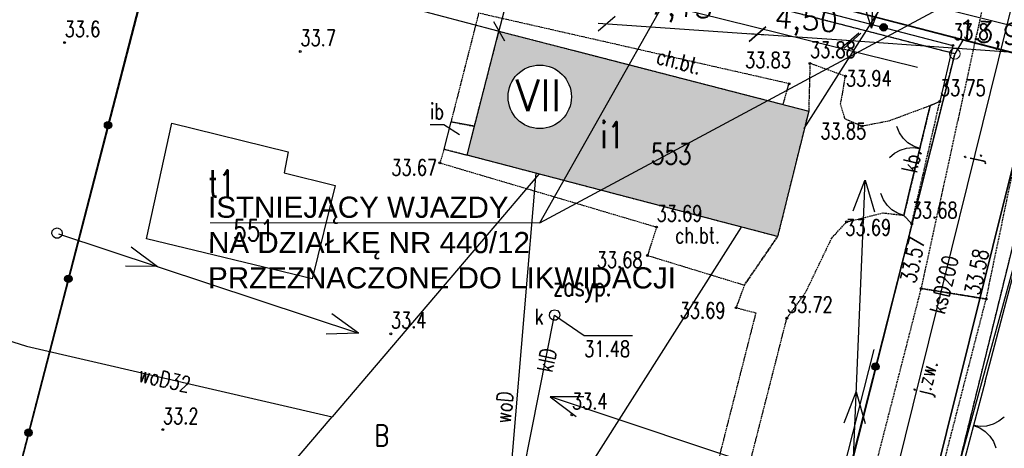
# Model space of a CAD drawing. Header units: inches. Extents: x 6268 to 12323, y 5221 to 42059.
# Tile 8 of 98: x 8095 to 9026, y 5803 to 6208. Entities that reach past the tile are written whole.
import ezdxf
from ezdxf.enums import TextEntityAlignment as Align

# ---------------------------------------------------------------- set-up
doc = ezdxf.new("R2010")
doc.units = ezdxf.units.IN
doc.header["$MEASUREMENT"] = 0
for name, pattern in [('1', [0]), ('2', [1.5, 1, -0.5]), ('423', [2, 1.5, -0.5]), ('424', [1.5, 1, -0.5]), ('901', [0])]:
    doc.linetypes.add(name, pattern=pattern)
doc.layers.get('Defpoints').update_dxf_attribs({"lineweight": 9})
for name, color, linetype in [('202-punkt_graniczny', 7, 'Continuous'), ('203-punkt_graniczny', 7, 'Continuous'), ('210-oznaczenie_konturu_uzytku_g', 7, 'Continuous'), ('218-kontur_uzytku_gruntowego', 7, 'Continuous'), ('219-dzialka_ewidencyjna', 7, 'Continuous'), ('312-budynek_ewidencyjny', 7, 'Continuous'), ('312-oznaczenie_budynku_ewidency', 7, 'Continuous'), ('582-Numer_w_GESUT-SKPOD', 7, 'Continuous'), ('brama', 7, 'Continuous'), ('chodnik', 7, 'Continuous'), ('chodnik-Atr17', 7, 'Continuous'), ('furtka', 7, 'Continuous'), ('inna_budowla', 7, 'Continuous'), ('inna_budowla-Atr17', 7, 'Continuous'), ('inny_obiekt_zagospodarowania_te', 7, 'Continuous'), ('jezdnia', 7, 'Continuous'), ('jezdnia-Atr17', 7, 'Continuous'), ('obszar_utwardzony', 7, 'Continuous'), ('obszar_utwardzony-Atr17', 7, 'Continuous'), ('obudowa_ochronna_przewodu', 7, 'Continuous'), ('ogrodzenie_trwale', 7, 'Continuous'), ('pikieta_naturalna', 7, 'Continuous'), ('pikieta_naturalna-Atr2', 7, 'Continuous'), ('pikieta_sztuczna', 7, 'Continuous'), ('pikieta_sztuczna-Atr2', 7, 'Continuous'), ('przewod_elektroenergetyczny_nis', 7, 'Continuous'), ('przewod_elektroenergetyczny_pod', 7, 'Continuous'), ('przewod_gazowy', 7, 'Continuous'), ('przewod_kanalizacyjny', 7, 'Continuous'), ('przewod_kanalizacyjny-Atr1', 7, 'Continuous'), ('przewod_telekomunikacyjny_podzi', 7, 'Continuous'), ('przewod_wodociagowy', 7, 'Continuous'), ('przewod_wodociagowy-Atr1', 7, 'Continuous'), ('rzedna-Atr2', 7, 'Continuous'), ('rzedna-Atr3', 7, 'Continuous'), ('slup_przewodow_napowietrznych', 7, 'Continuous'), ('wlaz_do_komory_lub_kanalu_-_okr', 7, 'Continuous')]:
    doc.layers.add(name, color=color, linetype=linetype)
doc.styles.add('arial', font='arial.ttf', dxfattribs={"height": 1.7})
doc.styles.get("Standard").update_dxf_attribs({"font": 'txt.shx'})
doc.styles.add('STYL_ARIAL', font='simplex', dxfattribs={"width": 0.75, "oblique": 0.1})
doc.dimstyles.new('ISO-25', dxfattribs={"dimtxt": 13, "dimasz": 7, "dimexe": 1, "dimexo": 90, "dimgap": 2.5, "dimtad": 1, "dimdec": 0, "dimtxsty": 'Standard', "dimblk": 'ARCHTICK', "dimcen": 2.5, "dimdle": 8, "dimadec": 0, "dimazin": 0, "dimtfac": 1, "dimtdec": 0, "dimtmove": 1, "dimatfit": 3, "dimldrblk": 'ARCHTICK', "dimfxl": 2, "dimfxlon": 1, "dimarcsym": 0})

# ---------------------------------------------------------------- blocks, each defined once
blk = doc.blocks.new('202')
at = {"color": 0, "linetype": 'Continuous', "lineweight": 0}
blk.add_circle((0, 0), 0.25, dxfattribs=at)
blk = doc.blocks.new('203')
at = {"linetype": 'Continuous', "lineweight": 0}
h = blk.add_hatch(color=0, dxfattribs=at)
edge = h.paths.add_edge_path()
edge.add_arc((0, 0), 0.045, 0, 360)
blk = doc.blocks.new('US15')
at = {"color": 7}
blk.add_polyline3d([(0, 0.25, 0), (0.1352, 0.2103, 0), (0.2274, 0.1039, 0), (0.2475, -0.0356, 0), (0.1889, -0.1637, 0), (0.0704, -0.2399, 0), (-0.0704, -0.2399, 0), (-0.1889, -0.1637, 0), (-0.2475, -0.0356, 0), (-0.2274, 0.1039, 0), (-0.1352, 0.2103, 0), (0, 0.25, 0)], dxfattribs=at)
blk = doc.blocks.new('US22')
at = {"color": 7}
blk.add_polyline3d([(0, 0.25, 0), (0.1352, 0.2103, 0), (0.2274, 0.1039, 0), (0.2475, -0.0356, 0), (0.1889, -0.1637, 0), (0.0704, -0.2399, 0), (-0.0704, -0.2399, 0), (-0.1889, -0.1637, 0), (-0.2475, -0.0356, 0), (-0.2274, 0.1039, 0), (-0.1352, 0.2103, 0), (0, 0.25, 0)], dxfattribs=at)
blk = doc.blocks.new('OK02')
at = {"color": 7}
for points in [[(-0.75, 1.299, 0), (-0.4963, 1.1147, 0), (-0.2865, 0.8817, 0), (-0.1297, 0.6101, 0), (-0.0328, 0.3119, 0), (0, 0, 0)], [(0, 0, 0), (0.0328, 0.3119, 0), (0.1297, 0.6101, 0), (0.2865, 0.8817, 0), (0.4963, 1.1147, 0), (0.75, 1.299, 0)]]:
    blk.add_polyline3d(points, dxfattribs=at)
blk = doc.blocks.new('OK04')
at = {"color": 7}
blk.add_polyline3d([(0, 0.001, 0), (0.0328, 0.3129, 0), (0.1297, 0.6111, 0), (0.2865, 0.8827, 0), (0.4963, 1.1157, 0), (0.75, 1.3, 0)], dxfattribs=at)
blk = doc.blocks.new('PW01')
at = {"color": 7}
blk.add_polyline3d([(0.045, 0, 0), (0.0318, -0.0318, 0), (0, -0.045, 0), (-0.0318, -0.0318, 0), (-0.045, 0, 0), (-0.0318, 0.0318, 0), (0, 0.045, 0), (0.0318, 0.0318, 0), (0.045, 0, 0)], dxfattribs=at)
blk = doc.blocks.new('_Oblique')
at = {"color": 0, "linetype": 'ByBlock', "lineweight": -2}
blk.add_line((-0.5, -0.5), (0.5, 0.5), dxfattribs=at)
blk = doc.blocks.new('*D1466')
at = {"color": 0, "lineweight": -2}
blk.add_line((8641.61, 6204.28), (8800.24, 6193.44), dxfattribs=at)
at = {"layer": 'Defpoints', "color": 0}
for p in [(8684.23, 6710.69), (8826.9, 6700.94), (8792.26, 6193.99)]:
    blk.add_point(p, dxfattribs=at)
at = {"color": 0, "lineweight": -2, "xscale": 15, "yscale": 15, "zscale": 15}
for p, rotation in [((8649.59, 6203.73), 176.091526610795), ((8792.26, 6193.99), 356.0915266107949)]:
    blk.add_blockref('_Oblique', p, dxfattribs=dict(at, rotation=rotation))
at = {"color": 0, "insert": (8719.91, 6217.74), "char_height": 20, "attachment_point": 5, "rotation": 356.09153}
blk.add_mtext('7,15', dxfattribs=at)
blk = doc.blocks.new('_ArchTick')
at = {"color": 0, "linetype": 'ByBlock', "const_width": 0.15}
blk.add_lwpolyline([(-0.5, -0.5), (0.5, 0.5)], dxfattribs=at)
blk = doc.blocks.new('*D1467')
at = {"color": 0, "lineweight": -2}
blk.add_line((8784.28, 6194.53), (8890.03, 6187.31), dxfattribs=at)
at = {"layer": 'Defpoints', "color": 0}
for p in [(8824.03, 6659.04), (8913.82, 6652.9), (8882.05, 6187.85)]:
    blk.add_point(p, dxfattribs=at)
at = {"color": 0, "lineweight": -2}
for p, xscale, yscale, zscale, rotation in [((8792.26, 6193.99), 15.00000000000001, 15.00000000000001, 15.00000000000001, 176.0915266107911), ((8882.05, 6187.85), 14.99999999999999, 15, 15, 356.0915266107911)]:
    blk.add_blockref('_Oblique', p, dxfattribs=dict(at, xscale=xscale, yscale=yscale, zscale=zscale, rotation=rotation))
at = {"color": 0, "insert": (8838.12, 6205.05), "char_height": 20, "attachment_point": 5, "rotation": 356.09153}
blk.add_mtext('4,50', dxfattribs=at)
blk = doc.blocks.new('*D1468')
at = {"color": 0, "lineweight": -2}
blk.add_line((8872.06, 6188.57), (9164.89, 6167.29), dxfattribs=at)
at = {"layer": 'Defpoints', "color": 0}
for p in [(8913.82, 6652.9), (9190.7, 6632.78), (9156.92, 6167.87)]:
    blk.add_point(p, dxfattribs=at)
at = {"color": 0, "lineweight": -2, "xscale": 15, "yscale": 15, "zscale": 15}
for p, rotation in [((8880.04, 6187.99), 175.8439405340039), ((9156.92, 6167.87), 355.8439405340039)]:
    blk.add_blockref('_Oblique', p, dxfattribs=dict(at, rotation=rotation))
at = {"color": 0, "insert": (9019.5, 6192.06), "char_height": 20, "attachment_point": 5, "rotation": 355.84394}
blk.add_mtext('13,98', dxfattribs=at)
blk = doc.blocks.new('*D1520')
at = {"color": 0, "lineweight": -2}
for p, q in [((8597.1, 6733.75), (8683.13, 6710.94)), ((8545.77, 6189.05), (8686.15, 6718.42)), ((8460.83, 6219.85), (8546.85, 6197.04))]:
    blk.add_line(p, q, dxfattribs=at)
at = {"layer": 'Defpoints', "color": 0}
for p in [(8684.1, 6710.68), (8684.1, 6710.68), (8547.82, 6196.78)]:
    blk.add_point(p, dxfattribs=at)
at = {"color": 0, "lineweight": -2}
for p, xscale, yscale, zscale, rotation in [((8684.1, 6710.68), 15.00000000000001, 15.00000000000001, 15.00000000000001, 75.14792138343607), ((8547.82, 6196.78), 14.99999999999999, 15, 15, 255.1479213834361)]:
    blk.add_blockref('_Oblique', p, dxfattribs=dict(at, xscale=xscale, yscale=yscale, zscale=zscale, rotation=rotation))
at = {"color": 0, "insert": (8602.27, 6457.36), "char_height": 20, "attachment_point": 5, "rotation": 75.14792}
blk.add_mtext('26,58', dxfattribs=at)

msp = doc.modelspace()

# ---------------------------------------------------------------- hatches: boundary and pattern name
at = {"transparency": 33554585}
h = msp.add_hatch(color=1, dxfattribs=at)
h.set_gradient(color1=(228, 162, 119), color2=(228, 162, 119))
h.paths.add_polyline_path([(8840.619, 6121.382), (8816.427, 6127.609), (8816.419, 6127.582), (8801.837, 6131.339), (8643.825, 6046.599), (8811.219, 6002.782)])
h.paths.add_polyline_path([(8670.832, 6165.085), (8608.946, 6055.728), (8643.825, 6046.599), (8801.869, 6131.356)])
h.paths.add_polyline_path([(8670.832, 6165.085), (8617.619, 6178.782), (8547.819, 6196.782), (8517.819, 6079.582), (8608.946, 6055.728)])
h.paths.add_polyline_path([(8556.378, 6134.764, -1), (8616.378, 6134.764, -1)], flags=16)
h.paths.add_polyline_path([(8693.069, 6013.866), (8745.033, 6013.866), (8745.033, 6036.366), (8693.069, 6036.366)], flags=25)
h.paths.add_polyline_path([(8686.419, 6065.782), (8734.99, 6065.782), (8734.99, 6095.782), (8686.419, 6095.782)], flags=24)
h.paths.add_polyline_path([(8642.965, 6079.948), (8667.073, 6079.948), (8667.073, 6117.448), (8642.965, 6117.448)], flags=24)
h.paths.add_polyline_path([(8555.731, 6104.863), (8621.972, 6104.863), (8621.972, 6166.684), (8555.731, 6166.684)], flags=24)

# ---------------------------------------------------------------- linework, layer by layer
for q in [(8847.744, 6477.699), (9213.183, 6351.939)]:
    msp.add_line((8586.329, 6015.764), q)
at = {"color": 7, "lineweight": 0}
msp.add_line((8274.942, 6015.764), (8586.329, 6015.764), dxfattribs=at)
msp.add_circle((8586.378, 6134.764), 30)
at = {"layer": '218-kontur_uzytku_gruntowego', "color": 3, "linetype": '2'}
for points in [[(8245.219, 6364.382, 0), (8056.219, 5636.382, 0)], [(8056.219, 5636.382, 0), (8245.219, 6364.382, 0)], [(8978.819, 6175.382, 0), (8245.219, 6364.382, 0)], [(8830.419, 5586.182, 0), (8978.819, 6175.382, 0)], [(9067.819, 6133.782, 0), (8926.819, 5561.382, 0)]]:
    msp.add_polyline3d(points, dxfattribs=at)
at = {"layer": '219-dzialka_ewidencyjna', "color": 7}
for points in [[(8986.219, 6188.382, 0), (8249.019, 6379.982, 0)], [(8245.219, 6364.382, 0), (8056.219, 5636.382, 0)], [(8978.819, 6175.382, 0), (8245.219, 6364.382, 0)], [(8986.219, 6188.382, 0), (8978.819, 6175.382, 0)], [(9081.619, 6163.382, 0), (8986.219, 6188.382, 0)], [(8978.819, 6175.382, 0), (8830.419, 5586.182, 0)], [(9067.819, 6133.782, 0), (8926.819, 5561.382, 0)]]:
    msp.add_polyline3d(points, dxfattribs=at)
at = {"layer": '312-budynek_ewidencyjny', "color": 7}
for points in [[(8517.819, 6079.582, 0), (8547.819, 6196.782, 0)], [(8547.819, 6196.782, 0), (8617.619, 6178.782, 0)], [(8617.619, 6178.782, 0), (8840.619, 6121.382, 0)], [(8840.619, 6121.382, 0), (8811.219, 6002.782, 0)], [(8214.619, 6000.782, 0), (8238.619, 6109.982, 0)], [(8238.619, 6109.982, 0), (8348.619, 6082.782, 0)], [(8348.619, 6082.782, 0), (8344.619, 6062.982, 0)], [(8811.219, 6002.782, 0), (8517.819, 6079.582, 0)], [(8344.619, 6062.982, 0), (8392.819, 6050.982, 0)], [(8392.819, 6050.982, 0), (8371.219, 5962.782, 0)], [(8371.219, 5962.782, 0), (8214.619, 6000.782, 0)]]:
    msp.add_polyline3d(points, dxfattribs=at)
at = {"layer": 'brama', "color": 7}
for points in [[(8936.019, 6045.582, 0), (8955.419, 6126.382, 0)], [(9007.419, 5865.982, 0), (8985.419, 5782.782, 0)]]:
    msp.add_polyline3d(points, dxfattribs=at)
at = {"layer": 'chodnik', "color": 7, "linetype": '423'}
for points in [[(8502.419, 6111.182, 0), (8524.619, 6106.982, 0), (8547.819, 6196.782, 0), (8816.419, 6127.582, 0), (8822.019, 6147.182, 0), (8528.619, 6213.782, 0), (8502.419, 6111.182, 0)], [(8751.619, 5657.782, 0), (8820.019, 5925.582, 0), (8837.619, 5949.782, 0), (8862.419, 6001.382, 0), (8876.419, 6016.582, 0), (8911.019, 6025.182, 0), (8930.619, 6022.782, 0), (8936.019, 6045.582, 0), (8955.419, 6126.382, 0), (8916.219, 6111.782, 0), (8891.019, 6106.982, 0), (8875.019, 6113.782, 0), (8870.819, 6127.782, 0), (8875.419, 6154.182, 0), (8841.819, 6166.382, 0), (8840.619, 6121.382, 0), (8811.219, 6002.782, 0), (8779.819, 5956.982, 0), (8772.019, 5935.582, 0), (8790.619, 5930.782, 0), (8718.019, 5645.982, 0)], [(8696.819, 6011.782, 0), (8688.219, 5984.982, 0), (8779.819, 5956.982, 0), (8811.219, 6002.782, 0), (8517.819, 6079.582, 0), (8495.819, 6085.182, 0), (8492.019, 6072.382, 0), (8696.819, 6011.782, 0)]]:
    msp.add_polyline3d(points, dxfattribs=at)
at = {"layer": 'furtka', "color": 7}
msp.add_polyline3d([(8930.619, 6022.782, 0), (8936.019, 6045.582, 0)], dxfattribs=at)
at = {"layer": 'inna_budowla', "color": 7}
msp.add_polyline3d([(8517.819, 6079.582, 0), (8524.619, 6106.982, 0), (8502.419, 6111.182, 0), (8495.819, 6085.182, 0), (8517.819, 6079.582, 0)], dxfattribs=at)
at = {"layer": 'inna_budowla-Atr17', "color": 7}
msp.add_polyline3d([(8510.419, 6098.782, 0), (8495.619, 6108.182, 0), (8482.839, 6108.182, 0)], dxfattribs=at)
at = {"layer": 'inny_obiekt_zagospodarowania_te', "color": 7, "linetype": '1'}
for points in [[(7199.383, 5602.656, 0), (7233.619, 5833.182, 0), (8051.619, 5619.582, 0), (8245.219, 6364.382, 0)], [(8943.419, 6162.382, 0), (8320.819, 6316.582, 0)], [(8828.419, 5604.982, 0), (8902.419, 5896.182, 0)]]:
    msp.add_polyline3d(points, dxfattribs=at)
at = {"layer": 'jezdnia', "color": 7, "linetype": '424'}
for points in [[(9008.419, 5943.782, 0), (9062.619, 6202.582, 0), (9075.219, 6221.382, 0), (9085.819, 6237.582, 0), (9101.019, 6248.782, 0), (9097.619, 6249.582, 0), (8973.619, 6280.582, 0), (9000.619, 6253.382, 0), (9007.019, 6228.782, 0), (8946.819, 5953.782, 0), (9008.419, 5943.782, 0)], [(8946.819, 5953.782, 0), (8853.819, 5592.382, 0)], [(9008.419, 5943.782, 0), (8946.819, 5953.782, 0)], [(8913.819, 5577.782, 0), (9008.419, 5943.782, 0)]]:
    msp.add_polyline3d(points, dxfattribs=at)
at = {"layer": 'obszar_utwardzony', "color": 7, "linetype": '424'}
msp.add_polyline3d([(8955.419, 6126.382, 0), (8936.019, 6045.582, 0), (8930.619, 6022.782, 0), (8938.019, 6014.782, 0), (8964.619, 6130.382, 0), (8955.419, 6126.382, 0)], dxfattribs=at)
at = {"layer": 'obudowa_ochronna_przewodu', "color": 7}
msp.add_polyline3d([(9058.819, 6170.382, 0), (8904.619, 5552.182, 0), (8834.019, 5318.982, 0)], dxfattribs=at)
at = {"layer": 'ogrodzenie_trwale', "color": 7, "linetype": '901'}
for points in [[(7233.619, 5833.182, 0), (8051.619, 5619.582, 0), (8056.219, 5636.382, 0), (8244.619, 6364.582, 0), (8244.819, 6374.582, 0)], [(8329.019, 6344.382, 0), (8688.419, 6258.382, 0), (8977.019, 6183.382, 0), (8964.619, 6130.382, 0), (8955.419, 6126.382, 0)], [(9007.419, 5865.982, 0), (9086.619, 6165.582, 0)], [(8930.619, 6022.782, 0), (8938.019, 6014.782, 0), (8831.419, 5594.982, 0), (8789.019, 5607.782, 0), (8742.019, 5428.382, 0), (8731.219, 5386.982, 0)]]:
    msp.add_polyline3d(points, dxfattribs=at)
at = {"layer": 'ogrodzenie_trwale', "color": 7}
for centre, radius in [((8911.465, 6200.418), 3.5), ((8911.465, 6200.418), 3.15), ((8911.465, 6200.418), 2.8), ((8911.465, 6200.418), 2.45), ((8911.465, 6200.418), 2.1), ((8911.465, 6200.418), 1.75), ((8911.465, 6200.418), 1.4), ((8911.465, 6200.418), 1.05), ((8911.465, 6200.418), 0.7), ((8178.237, 6108.006), 3.5), ((8178.237, 6108.006), 3.15), ((8178.237, 6108.006), 2.8), ((8178.237, 6108.006), 2.45), ((8178.237, 6108.006), 2.1), ((8178.237, 6108.006), 1.75), ((8178.237, 6108.006), 1.4), ((8178.237, 6108.006), 1.05), ((8178.237, 6108.006), 0.7), ((8140.667, 5962.788), 3.5), ((8140.667, 5962.788), 3.15), ((8140.667, 5962.788), 2.8), ((8140.667, 5962.788), 2.45), ((8140.667, 5962.788), 2.1), ((8140.667, 5962.788), 1.75), ((8140.667, 5962.788), 1.4), ((8140.667, 5962.788), 1.05), ((8140.667, 5962.788), 0.7), ((8903.783, 5879.958), 3.5), ((8903.783, 5879.958), 3.15), ((8903.783, 5879.958), 2.8), ((8903.783, 5879.958), 2.45), ((8903.783, 5879.958), 2.1), ((8903.783, 5879.958), 1.75), ((8903.783, 5879.958), 1.4), ((8903.783, 5879.958), 1.05), ((8903.783, 5879.958), 0.7), ((8103.095, 5817.57), 3.5), ((8103.095, 5817.57), 3.15), ((8103.095, 5817.57), 2.8), ((8103.095, 5817.57), 2.45), ((8103.095, 5817.57), 2.1), ((8103.095, 5817.57), 1.75), ((8103.095, 5817.57), 1.4), ((8103.095, 5817.57), 1.05), ((8103.095, 5817.57), 0.7)]:
    msp.add_circle(centre, radius, dxfattribs=at)
at = {"layer": 'przewod_elektroenergetyczny_nis', "color": 1}
for points in [[(8912.021, 6499.298, 0), (8899.855, 6199.624, 0), (8891.059, 6228.636, 0)], [(8899.857, 6199.624, 0), (8911.463, 6228.636, 0)], [(8597.135, 5851.292, 0), (8881.455, 5756.37, 0), (8893.933, 6055.988, 0), (8902.689, 6026.214, 0)], [(8882.549, 6027.088, 0), (8893.715, 6055.766, 0)], [(8131.325, 6005.486, 0), (8414.915, 5911.442, 0), (8389.775, 5929.894, 0)], [(8200.055, 5993.224, 0), (8224.927, 5974.504, 0), (8194.707, 5974.77, 0)], [(8384.425, 5910.906, 0), (8414.645, 5911.708, 0)], [(8874.099, 5826.926, 0), (8885.449, 5855.964, 0), (8893.873, 5826.204, 0)], [(8627.933, 5851.502, 0), (8596.291, 5851.502, 0), (8620.761, 5832.728, 0)]]:
    msp.add_polyline3d(points, dxfattribs=at)
at = {"layer": 'przewod_elektroenergetyczny_pod', "color": 1}
for points in [[(8836.419, 6104.782, 0), (9175.305, 6637.846, 0)], [(8558.419, 5667.382, 0), (8777.219, 6011.582, 0)]]:
    msp.add_polyline3d(points, dxfattribs=at)
at = {"layer": 'przewod_gazowy', "color": 40}
for points in [[(9712.819, 6027.982, 0), (9603.419, 6058.982, 0), (8875.019, 6241.382, 0), (8498.819, 6334.782, 0), (8360.019, 6374.582, 0), (8353.619, 6352.782, 0)], [(8353.619, 6352.782, 0), (9058.819, 6170.382, 0), (9682.019, 6016.782, 0), (9740.619, 6199.182, 0), (10440.019, 6037.982, 0), (10509.783, 6027.644, 0)], [(8834.019, 5318.982, 0), (8904.619, 5552.182, 0), (9058.819, 6170.382, 0)]]:
    msp.add_polyline3d(points, dxfattribs=at)
at = {"layer": 'przewod_kanalizacyjny', "color": 34}
for points in [[(9063.619, 6346.582, 0), (8902.419, 5695.782, 0), (8836.819, 5436.582, 0), (8829.419, 5407.182, 0)], [(8549.019, 5669.782, 0), (8600.419, 5928.582, 0)]]:
    msp.add_polyline3d(points, dxfattribs=at)
at = {"layer": 'przewod_telekomunikacyjny_podzi', "color": 30}
msp.add_polyline3d([(9165.619, 6376.182, 0), (9122.619, 6225.182, 0), (9108.619, 6175.582, 0), (9109.219, 6117.782, 0), (9074.019, 6118.782, 0), (8905.619, 5507.382, 0), (8835.819, 5306.182, 0)], dxfattribs=at)
at = {"layer": 'przewod_wodociagowy', "color": 5}
for points in [[(8585.419, 6061.782, 0), (8390.219, 5832.582, 0)], [(8550.019, 5669.582, 0), (8583.019, 6062.582, 0)], [(7989.419, 5934.382, 0), (8101.019, 5899.182, 0), (8390.219, 5832.582, 0)], [(8113.355, 5426.908, 0), (8117.419, 5450.382, 0), (8245.619, 5662.982, 0), (8390.219, 5832.582, 0)]]:
    msp.add_polyline3d(points, dxfattribs=at)
at = {"layer": 'rzedna-Atr2', "color": 7}
msp.add_polyline3d([(8600.419, 5928.582, 0), (8628.419, 5909.182, 0), (8673.959, 5909.182, 0)], dxfattribs=at)

# ---------------------------------------------------------------- block references
at = {"layer": '202-punkt_graniczny', "color": 7, "xscale": 20, "yscale": 20, "zscale": 20}
msp.add_blockref('202', (8978.819, 6175.382), dxfattribs=at)
at = {"layer": '203-punkt_graniczny', "color": 7, "xscale": 20, "yscale": 20, "zscale": 20}
msp.add_blockref('203', (8986.219, 6188.382), dxfattribs=at)
at = {"layer": 'brama', "color": 7, "xscale": 20, "yscale": 20, "zscale": 20}
for p, rotation in [((8945.719, 6085.982), 76.50132), ((8996.419, 5824.382), 255.1896699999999)]:
    msp.add_blockref('OK02', p, dxfattribs=dict(at, rotation=rotation))
at = {"layer": 'furtka', "color": 7, "xscale": 20, "yscale": 20, "zscale": 20, "rotation": 76.67321}
msp.add_blockref('OK04', (8930.619, 6022.782), dxfattribs=at)
at = {"layer": 'pikieta_naturalna', "color": 7, "xscale": 20, "yscale": 20, "zscale": 20}
for p in [(8137.219, 6185.982), (8977.019, 6183.382), (8360.019, 6177.582), (8445.619, 5910.982), (8616.819, 5834.382), (8230.019, 5820.382)]:
    msp.add_blockref('PW01', p, dxfattribs=at)
at = {"layer": 'pikieta_sztuczna', "color": 7, "xscale": 20, "yscale": 20, "zscale": 20}
for p in [(8841.819, 6166.382), (8875.419, 6154.182), (8822.019, 6147.182), (8964.619, 6130.382), (8891.019, 6106.982), (8492.019, 6072.382), (8876.419, 6016.582), (8938.019, 6014.782), (8696.819, 6011.782), (8688.219, 5984.982), (8946.819, 5953.782), (9008.419, 5943.782), (8772.019, 5935.582), (8820.019, 5925.582)]:
    msp.add_blockref('PW01', p, dxfattribs=at)
at = {"layer": 'slup_przewodow_napowietrznych', "color": 7, "xscale": 20, "yscale": 20, "zscale": 20}
msp.add_blockref('US15', (8130.019, 6005.982), dxfattribs=at)
at = {"layer": 'wlaz_do_komory_lub_kanalu_-_okr', "color": 7, "xscale": 20, "yscale": 20, "zscale": 20}
msp.add_blockref('US22', (8600.419, 5928.582), dxfattribs=at)

# ---------------------------------------------------------------- texts
at = {"insert": (8563.415, 6151.244), "char_height": 30, "attachment_point": 1}
msp.add_mtext_dynamic_manual_height_columns('VII', width=49.94873, gutter_width=12.5, heights=[-30], dxfattribs=at)
at = {"insert": (8272.819, 6040.532), "char_height": 20, "attachment_point": 1, "rotation": 359.984437, "style": 'arial'}
msp.add_mtext_dynamic_manual_height_columns('\\A1;ISTNIEJĄCY WJAZDY\\PNA DZIAŁKĘ NR 440/12\\PPRZEZNACZONE DO LIKWIDACJI', width=850.08319, gutter_width=12.5, heights=[-88.045], dxfattribs=at)
at = {"layer": '210-oznaczenie_konturu_uzytku_g', "color": 3, "style": 'STYL_ARIAL', "width": 0.75}
msp.add_text('B', height=20, dxfattribs=at).set_placement((8430.219, 5798.894), align=Align.BOTTOM_LEFT)
at = {"layer": '312-oznaczenie_budynku_ewidency', "color": 7, "style": 'STYL_ARIAL', "width": 0.75}
msp.add_text('i1', height=25, dxfattribs=at).set_placement((8655.019, 6098.698), align=Align.MIDDLE_CENTER)
for s, height, p in [('553', 20, (8691.419, 6090.782)), ('t1', 25, (8272.819, 6065.532)), ('551', 20, (8296.419, 6018.582))]:
    msp.add_text(s, height=height, dxfattribs=at).set_placement(p, align=Align.TOP_LEFT)
at = {"layer": '582-Numer_w_GESUT-SKPOD', "color": 34, "style": 'STYL_ARIAL', "width": 0.75}
msp.add_text('zasyp.', height=17.5, dxfattribs=at).set_placement((8599.019, 5941.392), align=Align.BOTTOM_LEFT)
at = {"layer": 'chodnik-Atr17', "color": 7, "style": 'STYL_ARIAL', "width": 0.75}
msp.add_text('ch.bt.', height=15, rotation=345.553, dxfattribs=at).set_placement((8694.627, 6161.988), align=Align.BOTTOM_LEFT)
msp.add_text('ch.bt.', height=15, dxfattribs=at).set_placement((8714.419, 5992.016), align=Align.BOTTOM_LEFT)
at = {"layer": 'inna_budowla-Atr17', "color": 7, "style": 'STYL_ARIAL', "width": 0.75}
msp.add_text('ib', height=15, dxfattribs=at).set_placement((8482.839, 6109.176), align=Align.BOTTOM_LEFT)
at = {"layer": 'jezdnia-Atr17', "color": 7, "style": 'STYL_ARIAL', "width": 0.75}
for s, rotation, p in [('j.', 78.171, (9007.003, 6071.152)), ('j.zw.', 75.508, (8959.013, 5850.39))]:
    msp.add_text(s, height=15, rotation=rotation, dxfattribs=at).set_placement(p, align=Align.BOTTOM_LEFT)
at = {"layer": 'obszar_utwardzony-Atr17', "color": 7, "style": 'STYL_ARIAL', "width": 0.75}
msp.add_text('kb.', height=15, rotation=77.041, dxfattribs=at).set_placement((8947.007, 6060.968), align=Align.BOTTOM_LEFT)
at = {"layer": 'pikieta_naturalna-Atr2', "color": 7, "style": 'STYL_ARIAL', "width": 0.75}
for s, p in [('33.6', (8137.219, 6186.816)), ('33.8', (8977.019, 6184.216)), ('33.7', (8360.019, 6178.416)), ('33.4', (8445.619, 5911.816)), ('33.4', (8616.819, 5835.216)), ('33.2', (8230.019, 5821.216))]:
    msp.add_text(s, height=15, dxfattribs=at).set_placement(p, align=Align.BOTTOM_LEFT)
at = {"layer": 'pikieta_sztuczna-Atr2', "color": 7, "style": 'STYL_ARIAL', "width": 0.75}
for s, p in [('33.88', (8841.819, 6167.216)), ('33.83', (8780.419, 6157.616)), ('33.94', (8875.819, 6140.216)), ('33.75', (8964.619, 6131.216)), ('33.85', (8851.619, 6090.416)), ('33.67', (8446.019, 6056.016)), ('33.69', (8696.819, 6012.616)), ('33.68', (8938.019, 6015.616)), ('33.69', (8875.219, 5999.416)), ('33.68', (8640.219, 5968.816)), ('33.69', (8718.619, 5921.016)), ('33.72', (8820.019, 5926.416))]:
    msp.add_text(s, height=15, dxfattribs=at).set_placement(p, align=Align.BOTTOM_LEFT)
for s, rotation, p in [('33.57', 77.652, (8946.005, 5956.96)), ('33.58', 78.171, (9006.803, 5945.752))]:
    msp.add_text(s, height=15, rotation=rotation, dxfattribs=at).set_placement(p, align=Align.BOTTOM_LEFT)
at = {"layer": 'przewod_kanalizacyjny-Atr1', "color": 34, "style": 'STYL_ARIAL', "width": 0.75}
for s, rotation, p in [('ksD200', 76.088, (8961.833, 5930.482)), ('klD', 78.778, (8590.845, 5875.176))]:
    msp.add_text(s, height=15, rotation=rotation, dxfattribs=at).set_placement(p, align=Align.MIDDLE_LEFT)
at = {"layer": 'przewod_wodociagowy-Atr1', "color": 5, "style": 'STYL_ARIAL', "width": 0.75}
for s, rotation, p in [('woD32', 347.031, (8207.939, 5873.364)), ('woD', 85.174, (8551.405, 5826.576))]:
    msp.add_text(s, height=15, rotation=rotation, dxfattribs=at).set_placement(p, align=Align.MIDDLE_LEFT)
at = {"layer": 'rzedna-Atr3', "color": 7, "style": 'STYL_ARIAL', "width": 0.75}
msp.add_text('31.48', height=15, dxfattribs=at).set_placement((8628.419, 5884.676), align=Align.BOTTOM_LEFT)
at = {"layer": 'wlaz_do_komory_lub_kanalu_-_okr', "color": 7, "style": 'STYL_ARIAL', "width": 0.75}
msp.add_text('k', height=15, dxfattribs=at).set_placement((8581.813, 5915.156), align=Align.BOTTOM_LEFT)

# ---------------------------------------------------------------- dimensions: what is measured, and where the dimension line sits
at = {"color": 1}
for p1, p2, distance, text, override, picture, middle in [((8547.819, 6196.782), (8684.098, 6710.684), 0, '26,58', {"dimtxt": 20, "dimasz": 15, "dimblk1": 'Oblique', "dimblk2": 'Oblique', "dimsah": 1, "dimtmove": 2}, '*D1520', (8602.265, 6457.364)), ((8824.034, 6659.038), (8913.824, 6652.904), -466.137, '4,50', {"dimtxt": 20, "dimasz": 15, "dimdec": 0, "dimblk1": 'Oblique', "dimblk2": 'Oblique', "dimsah": 1, "dimse1": 1, "dimse2": 1, "dimtmove": 2}, '*D1467', (8838.122, 6205.052)), ((8913.824, 6652.904), (9190.698, 6632.785), -466.143, '13,98', {"dimtxt": 20, "dimasz": 15, "dimdec": 0, "dimblk1": 'Oblique', "dimblk2": 'Oblique', "dimsah": 1, "dimse1": 1, "dimse2": 1, "dimtmove": 2}, '*D1468', (9019.505, 6192.056))]:
    dim = msp.add_aligned_dim(p1=p1, p2=p2, distance=distance, text=text, dimstyle='ISO-25', override=override, dxfattribs=at)
    dim.commit()
    dim.dimension.update_dxf_attribs({"geometry": picture, "text_midpoint": middle})
dim = msp.add_linear_dim(base=(8792.261, 6193.986), p1=(8684.229, 6710.688), p2=(8826.897, 6700.94), angle=356.091527, text='7,15', dimstyle='ISO-25', override={"dimtxt": 20, "dimasz": 15, "dimdec": 0, "dimblk1": 'Oblique', "dimblk2": 'Oblique', "dimsah": 1, "dimse1": 1, "dimse2": 1, "dimtmove": 2}, dxfattribs=at)
dim.commit()
dim.dimension.update_dxf_attribs({"geometry": '*D1466', "text_midpoint": (8719.914, 6217.737), "dimtype": 161})

doc.saveas('drawing.dxf')
